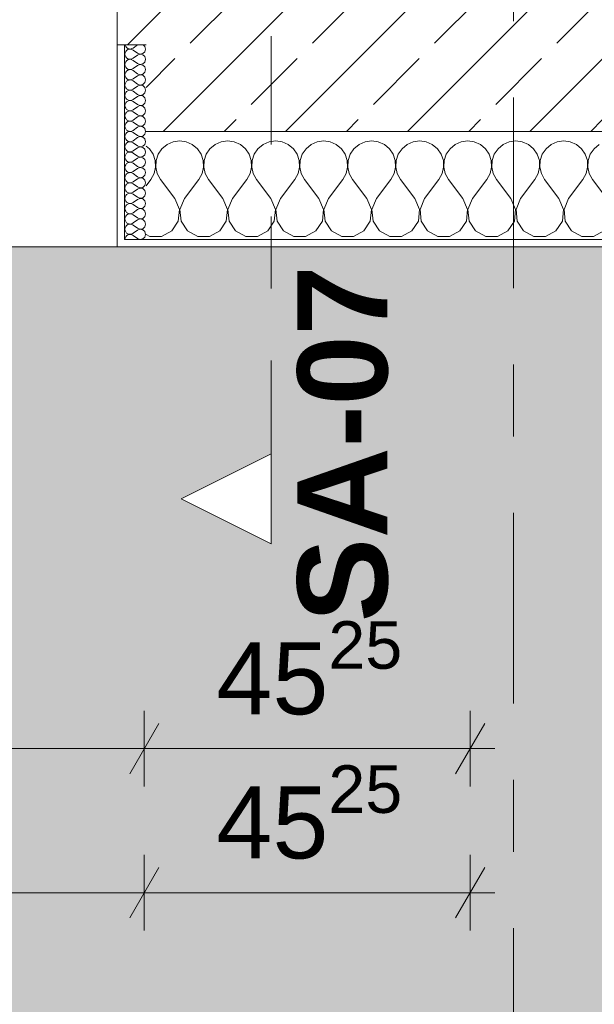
# Model space of a CAD drawing. Header units: metres. Extents: x -3.6 to 84.5, y -11 to 16.8.
# Tile 249 of 256: x 46.644 to 47.442, y -1.206 to 0.16. Entities that reach past the tile are written whole.
import ezdxf

# ---------------------------------------------------------------- set-up
doc = ezdxf.new("R2010")
doc.units = ezdxf.units.M
doc.header["$MEASUREMENT"] = 0
for name, pattern in [('Schnittlinie', [0.3, 0.15, -0.075, 0, -0.075]), ('Strichlinie doppelt', [0.546806, 0.264583, -0.105833, 0.070556, -0.105833]), ('Wipeout_Contour', [1, 0, -1])]:
    doc.linetypes.add(name, pattern=pattern)
for name, color, linetype in [('154 - Bemaßung_ Beschriftung.Ausbau - Deckenspiegel', 7, 'Continuous'), ('203 - Marker.Schnitt - Ausbaudetail SA', 7, 'Continuous'), ('302 - Elemente.Schraffur', 7, 'Continuous'), ('451 - Universal.Achsen Raster', 7, 'Continuous'), ('604 - Struktur.Wand Aussen', 7, 'Continuous')]:
    doc.layers.add(name, color=color, linetype=linetype)
doc.styles.add('ERSTELLTER_STIL_1', font='txt')
doc.styles.add('ERSTELLTER_STIL_2', font='txt')
doc.dimstyles.new('ERSTELLTER_STIL__2', dxfattribs={"dimtxt": 0.1, "dimasz": 0.0532, "dimexe": 0.18, "dimexo": 0.0625, "dimgap": 0, "dimtad": 1, "dimtih": 1, "dimtoh": 1, "dimzin": 0, "dimdsep": 46, "dimtxsty": 'ERSTELLTER_STIL_2', "dimblk": 'ARROWHEAD_2', "dimblk1": 'ARROWHEAD_2', "dimblk2": 'ARROWHEAD_2', "dimcen": 0.09, "dimse1": 1, "dimse2": 1, "dimclrd": 7, "dimclre": 7, "dimclrt": 7, "dimazin": 0, "dimtfac": 1, "dimtdec": 4, "dimtmove": 0, "dimatfit": 3, "dimfxl": 1, "dimtolj": 1, "dimtzin": 0, "dimarcsym": 0})
pattern_1 = [(0, (0, 0), (0, 0.08660254), [0, -0.05]), (0, (0.025, 0.0433), (0, 0.08660254), [0, -0.05])]

# ---------------------------------------------------------------- blocks, each defined once
blk = doc.blocks.new('*X100')
at = {"layer": '604 - Struktur.Wand Aussen', "color": 7, "linetype": 'Continuous', "lineweight": 5}
for p, q in [((46.8491, -0.0133), (46.8421, -0.0192)), ((46.8576, -0.0096), (46.8491, -0.0133)), ((46.8667, -0.0083), (46.8576, -0.0096)), ((46.8758, -0.0096), (46.8667, -0.0083)), ((46.8842, -0.0133), (46.8758, -0.0096)), ((46.8913, -0.0192), (46.8842, -0.0133)), ((46.9158, -0.0133), (46.9087, -0.0192)), ((46.9242, -0.0096), (46.9158, -0.0133)), ((46.9333, -0.0083), (46.9242, -0.0096)), ((46.9424, -0.0096), (46.9333, -0.0083)), ((46.9509, -0.0133), (46.9424, -0.0096)), ((46.9579, -0.0192), (46.9509, -0.0133)), ((46.9825, -0.0133), (46.9754, -0.0192)), ((46.9909, -0.0096), (46.9825, -0.0133)), ((47, -0.0083), (46.9909, -0.0096)), ((47.0091, -0.0096), (47, -0.0083)), ((47.0175, -0.0133), (47.0091, -0.0096)), ((47.0246, -0.0192), (47.0175, -0.0133)), ((47.0491, -0.0133), (47.0421, -0.0192)), ((47.0576, -0.0096), (47.0491, -0.0133)), ((47.0667, -0.0083), (47.0576, -0.0096)), ((47.0758, -0.0096), (47.0667, -0.0083)), ((47.0842, -0.0133), (47.0758, -0.0096)), ((47.0913, -0.0192), (47.0842, -0.0133)), ((47.1158, -0.0133), (47.1087, -0.0192)), ((47.1242, -0.0096), (47.1158, -0.0133)), ((47.1333, -0.0083), (47.1242, -0.0096)), ((47.1424, -0.0096), (47.1333, -0.0083)), ((47.1509, -0.0133), (47.1424, -0.0096)), ((47.1579, -0.0192), (47.1509, -0.0133)), ((47.1825, -0.0133), (47.1754, -0.0192)), ((47.1909, -0.0096), (47.1825, -0.0133)), ((47.2, -0.0083), (47.1909, -0.0096)), ((47.2091, -0.0096), (47.2, -0.0083)), ((47.2175, -0.0133), (47.2091, -0.0096)), ((47.2246, -0.0192), (47.2175, -0.0133)), ((47.2491, -0.0133), (47.2421, -0.0192)), ((47.2576, -0.0096), (47.2491, -0.0133)), ((47.2667, -0.0083), (47.2576, -0.0096)), ((47.2758, -0.0096), (47.2667, -0.0083)), ((47.2842, -0.0133), (47.2758, -0.0096)), ((47.2913, -0.0192), (47.2842, -0.0133)), ((47.3158, -0.0133), (47.3087, -0.0192)), ((47.3242, -0.0096), (47.3158, -0.0133)), ((47.3333, -0.0083), (47.3242, -0.0096)), ((47.3424, -0.0096), (47.3333, -0.0083)), ((47.3509, -0.0133), (47.3424, -0.0096)), ((47.3579, -0.0192), (47.3509, -0.0133)), ((47.3825, -0.0133), (47.3754, -0.0192)), ((47.3909, -0.0096), (47.3825, -0.0133)), ((47.4, -0.0083), (47.3909, -0.0096)), ((47.4091, -0.0096), (47.4, -0.0083)), ((47.4175, -0.0133), (47.4091, -0.0096)), ((47.4246, -0.0192), (47.4175, -0.0133)), ((47.4491, -0.0133), (47.4421, -0.0192)), ((46.8246, -0.0192), (46.82, -0.0154)), ((46.8298, -0.0268), (46.8246, -0.0192)), ((46.8328, -0.0355), (46.8298, -0.0268)), ((46.8369, -0.0268), (46.8339, -0.0355)), ((46.8421, -0.0192), (46.8369, -0.0268)), ((46.8965, -0.0268), (46.8913, -0.0192)), ((46.8994, -0.0355), (46.8965, -0.0268)), ((46.9035, -0.0268), (46.9006, -0.0355)), ((46.9087, -0.0192), (46.9035, -0.0268)), ((46.9631, -0.0268), (46.9579, -0.0192)), ((46.9661, -0.0355), (46.9631, -0.0268)), ((46.9702, -0.0268), (46.9672, -0.0355)), ((46.9754, -0.0192), (46.9702, -0.0268)), ((47.0298, -0.0268), (47.0246, -0.0192)), ((47.0328, -0.0355), (47.0298, -0.0268)), ((47.0369, -0.0268), (47.0339, -0.0355)), ((47.0421, -0.0192), (47.0369, -0.0268)), ((47.0965, -0.0268), (47.0913, -0.0192)), ((47.0994, -0.0355), (47.0965, -0.0268)), ((47.1035, -0.0268), (47.1006, -0.0355)), ((47.1087, -0.0192), (47.1035, -0.0268)), ((47.1631, -0.0268), (47.1579, -0.0192)), ((47.1661, -0.0355), (47.1631, -0.0268)), ((47.1702, -0.0268), (47.1672, -0.0355)), ((47.1754, -0.0192), (47.1702, -0.0268)), ((47.2298, -0.0268), (47.2246, -0.0192)), ((47.2328, -0.0355), (47.2298, -0.0268)), ((47.2369, -0.0268), (47.2339, -0.0355)), ((47.2421, -0.0192), (47.2369, -0.0268)), ((47.2965, -0.0268), (47.2913, -0.0192)), ((47.2994, -0.0355), (47.2965, -0.0268)), ((47.3035, -0.0268), (47.3006, -0.0355)), ((47.3087, -0.0192), (47.3035, -0.0268)), ((47.3631, -0.0268), (47.3579, -0.0192)), ((47.3661, -0.0355), (47.3631, -0.0268)), ((47.3702, -0.0268), (47.3672, -0.0355)), ((47.3754, -0.0192), (47.3702, -0.0268)), ((47.4298, -0.0268), (47.4246, -0.0192)), ((47.4328, -0.0355), (47.4298, -0.0268)), ((47.4369, -0.0268), (47.4339, -0.0355)), ((47.4421, -0.0192), (47.4369, -0.0268)), ((46.8332, -0.0447), (46.8328, -0.0355)), ((46.8339, -0.0355), (46.8335, -0.0447)), ((46.8999, -0.0447), (46.8994, -0.0355)), ((46.9006, -0.0355), (46.9001, -0.0447)), ((46.9665, -0.0447), (46.9661, -0.0355)), ((46.9672, -0.0355), (46.9668, -0.0447)), ((47.0332, -0.0447), (47.0328, -0.0355)), ((47.0339, -0.0355), (47.0335, -0.0447)), ((47.0999, -0.0447), (47.0994, -0.0355)), ((47.1006, -0.0355), (47.1001, -0.0447)), ((47.1665, -0.0447), (47.1661, -0.0355)), ((47.1672, -0.0355), (47.1668, -0.0447)), ((47.2332, -0.0447), (47.2328, -0.0355)), ((47.2339, -0.0355), (47.2335, -0.0447)), ((47.2999, -0.0447), (47.2994, -0.0355)), ((47.3006, -0.0355), (47.3001, -0.0447)), ((47.3665, -0.0447), (47.3661, -0.0355)), ((47.3672, -0.0355), (47.3668, -0.0447)), ((47.4332, -0.0447), (47.4328, -0.0355)), ((47.4339, -0.0355), (47.4335, -0.0447)), ((46.8267, -0.0617), (46.8311, -0.0536)), ((46.8311, -0.0536), (46.8332, -0.0447)), ((46.8335, -0.0447), (46.8355, -0.0536)), ((46.8355, -0.0536), (46.84, -0.0617)), ((46.8933, -0.0617), (46.8978, -0.0536)), ((46.8978, -0.0536), (46.8999, -0.0447)), ((46.9001, -0.0447), (46.9022, -0.0536)), ((46.9022, -0.0536), (46.9067, -0.0617)), ((46.96, -0.0617), (46.9645, -0.0536)), ((46.9645, -0.0536), (46.9665, -0.0447)), ((46.9668, -0.0447), (46.9689, -0.0536)), ((46.9689, -0.0536), (46.9733, -0.0617)), ((47.0267, -0.0617), (47.0311, -0.0536)), ((47.0311, -0.0536), (47.0332, -0.0447)), ((47.0335, -0.0447), (47.0355, -0.0536)), ((47.0355, -0.0536), (47.04, -0.0617)), ((47.0933, -0.0617), (47.0978, -0.0536)), ((47.0978, -0.0536), (47.0999, -0.0447)), ((47.1001, -0.0447), (47.1022, -0.0536)), ((47.1022, -0.0536), (47.1067, -0.0617)), ((47.16, -0.0617), (47.1645, -0.0536)), ((47.1645, -0.0536), (47.1665, -0.0447)), ((47.1668, -0.0447), (47.1689, -0.0536)), ((47.1689, -0.0536), (47.1733, -0.0617)), ((47.2267, -0.0617), (47.2311, -0.0536)), ((47.2311, -0.0536), (47.2332, -0.0447)), ((47.2335, -0.0447), (47.2355, -0.0536)), ((47.2355, -0.0536), (47.24, -0.0617)), ((47.2933, -0.0617), (47.2978, -0.0536)), ((47.2978, -0.0536), (47.2999, -0.0447)), ((47.3001, -0.0447), (47.3022, -0.0536)), ((47.3022, -0.0536), (47.3067, -0.0617)), ((47.36, -0.0617), (47.3645, -0.0536)), ((47.3645, -0.0536), (47.3665, -0.0447)), ((47.3668, -0.0447), (47.3689, -0.0536)), ((47.3689, -0.0536), (47.3733, -0.0617)), ((47.4267, -0.0617), (47.4311, -0.0536)), ((47.4311, -0.0536), (47.4332, -0.0447)), ((47.4335, -0.0447), (47.4355, -0.0536)), ((47.4355, -0.0536), (47.44, -0.0617)), ((46.82, -0.0706), (46.8267, -0.0617)), ((46.86, -0.0883), (46.84, -0.0617)), ((46.8733, -0.0883), (46.8933, -0.0617)), ((46.9267, -0.0883), (46.9067, -0.0617)), ((46.94, -0.0883), (46.96, -0.0617)), ((46.9933, -0.0883), (46.9733, -0.0617)), ((47.0067, -0.0883), (47.0267, -0.0617)), ((47.06, -0.0883), (47.04, -0.0617)), ((47.0733, -0.0883), (47.0933, -0.0617)), ((47.1267, -0.0883), (47.1067, -0.0617)), ((47.14, -0.0883), (47.16, -0.0617)), ((47.1933, -0.0883), (47.1733, -0.0617)), ((47.2067, -0.0883), (47.2267, -0.0617)), ((47.26, -0.0883), (47.24, -0.0617)), ((47.2733, -0.0883), (47.2933, -0.0617)), ((47.3267, -0.0883), (47.3067, -0.0617)), ((47.34, -0.0883), (47.36, -0.0617)), ((47.3933, -0.0883), (47.3733, -0.0617)), ((47.4067, -0.0883), (47.4267, -0.0617)), ((47.46, -0.0883), (47.44, -0.0617)), ((46.8663, -0.1033), (46.86, -0.0883)), ((46.8733, -0.0883), (46.867, -0.1033)), ((46.933, -0.1033), (46.9267, -0.0883)), ((46.94, -0.0883), (46.9337, -0.1033)), ((46.9996, -0.1033), (46.9933, -0.0883)), ((47.0067, -0.0883), (47.0004, -0.1033)), ((47.0663, -0.1033), (47.06, -0.0883)), ((47.0733, -0.0883), (47.067, -0.1033)), ((47.133, -0.1033), (47.1267, -0.0883)), ((47.14, -0.0883), (47.1337, -0.1033)), ((47.1996, -0.1033), (47.1933, -0.0883)), ((47.2067, -0.0883), (47.2004, -0.1033)), ((47.2663, -0.1033), (47.26, -0.0883)), ((47.2733, -0.0883), (47.267, -0.1033)), ((47.333, -0.1033), (47.3267, -0.0883)), ((47.34, -0.0883), (47.3337, -0.1033)), ((47.3996, -0.1033), (47.3933, -0.0883)), ((47.4067, -0.0883), (47.4004, -0.1033)), ((46.8648, -0.1195), (46.8663, -0.1033)), ((46.867, -0.1033), (46.8686, -0.1195)), ((46.9314, -0.1195), (46.933, -0.1033)), ((46.9337, -0.1033), (46.9352, -0.1195)), ((46.9981, -0.1195), (46.9996, -0.1033)), ((47.0004, -0.1033), (47.0019, -0.1195)), ((47.0648, -0.1195), (47.0663, -0.1033)), ((47.067, -0.1033), (47.0686, -0.1195)), ((47.1314, -0.1195), (47.133, -0.1033)), ((47.1337, -0.1033), (47.1352, -0.1195)), ((47.1981, -0.1195), (47.1996, -0.1033)), ((47.2004, -0.1033), (47.2019, -0.1195)), ((47.2648, -0.1195), (47.2663, -0.1033)), ((47.267, -0.1033), (47.2686, -0.1195)), ((47.3314, -0.1195), (47.333, -0.1033)), ((47.3337, -0.1033), (47.3352, -0.1195)), ((47.3981, -0.1195), (47.3996, -0.1033)), ((47.4004, -0.1033), (47.4019, -0.1195)), ((46.8558, -0.133), (46.8648, -0.1195)), ((46.8686, -0.1195), (46.8776, -0.133)), ((46.9224, -0.133), (46.9314, -0.1195)), ((46.9352, -0.1195), (46.9442, -0.133)), ((46.9891, -0.133), (46.9981, -0.1195)), ((47.0019, -0.1195), (47.0109, -0.133)), ((47.0558, -0.133), (47.0648, -0.1195)), ((47.0686, -0.1195), (47.0776, -0.133)), ((47.1224, -0.133), (47.1314, -0.1195)), ((47.1352, -0.1195), (47.1442, -0.133)), ((47.1891, -0.133), (47.1981, -0.1195)), ((47.2019, -0.1195), (47.2109, -0.133)), ((47.2558, -0.133), (47.2648, -0.1195)), ((47.2686, -0.1195), (47.2776, -0.133)), ((47.3224, -0.133), (47.3314, -0.1195)), ((47.3352, -0.1195), (47.3442, -0.133)), ((47.3891, -0.133), (47.3981, -0.1195)), ((47.4019, -0.1195), (47.4109, -0.133)), ((46.8415, -0.1407), (46.8558, -0.133)), ((46.8776, -0.133), (46.8919, -0.1407)), ((46.9081, -0.1407), (46.9224, -0.133)), ((46.9442, -0.133), (46.9585, -0.1407)), ((46.9748, -0.1407), (46.9891, -0.133)), ((47.0109, -0.133), (47.0252, -0.1407)), ((47.0415, -0.1407), (47.0558, -0.133)), ((47.0776, -0.133), (47.0919, -0.1407)), ((47.1081, -0.1407), (47.1224, -0.133)), ((47.1442, -0.133), (47.1585, -0.1407)), ((47.1748, -0.1407), (47.1891, -0.133)), ((47.2109, -0.133), (47.2252, -0.1407)), ((47.2415, -0.1407), (47.2558, -0.133)), ((47.2776, -0.133), (47.2919, -0.1407)), ((47.3081, -0.1407), (47.3224, -0.133)), ((47.3442, -0.133), (47.3585, -0.1407)), ((47.3748, -0.1407), (47.3891, -0.133)), ((47.4109, -0.133), (47.4252, -0.1407)), ((47.4415, -0.1407), (47.4558, -0.133)), ((46.82, -0.1379), (46.8252, -0.1407)), ((46.8252, -0.1407), (46.8415, -0.1407)), ((46.8919, -0.1407), (46.9081, -0.1407)), ((46.9585, -0.1407), (46.9748, -0.1407)), ((47.0252, -0.1407), (47.0415, -0.1407)), ((47.0919, -0.1407), (47.1081, -0.1407)), ((47.1585, -0.1407), (47.1748, -0.1407)), ((47.2252, -0.1407), (47.2415, -0.1407)), ((47.2919, -0.1407), (47.3081, -0.1407)), ((47.3585, -0.1407), (47.3748, -0.1407)), ((47.4252, -0.1407), (47.4415, -0.1407))]:
    blk.add_line(p, q, dxfattribs=at)
blk = doc.blocks.new('*X137')
at = {"layer": '604 - Struktur.Wand Aussen', "color": 7, "linetype": 'Continuous', "lineweight": 5}
for p, q in [((46.7909, 0.125), (46.791, 0.1245)), ((46.791, 0.1245), (46.7918, 0.1227)), ((46.8079, 0.125), (46.8021, 0.1207)), ((46.8182, 0.123), (46.8161, 0.125)), ((46.8193, 0.1193), (46.8182, 0.123)), ((46.791, 0.1141), (46.7907, 0.1121)), ((46.7907, 0.1121), (46.791, 0.1102)), ((46.7918, 0.1159), (46.791, 0.1141)), ((46.791, 0.1102), (46.7918, 0.1084)), ((46.7918, 0.1227), (46.793, 0.1212)), ((46.793, 0.1174), (46.7918, 0.1159)), ((46.793, 0.1212), (46.7947, 0.12)), ((46.7947, 0.1185), (46.793, 0.1174)), ((46.7947, 0.12), (46.7965, 0.1194)), ((46.7965, 0.1192), (46.7947, 0.1185)), ((46.7965, 0.1194), (46.7985, 0.1193)), ((46.7985, 0.1193), (46.7965, 0.1192)), ((46.7985, 0.1193), (46.8004, 0.1198)), ((46.8004, 0.1188), (46.7985, 0.1193)), ((46.8004, 0.1198), (46.8021, 0.1207)), ((46.8021, 0.1179), (46.8004, 0.1188)), ((46.8079, 0.1136), (46.8021, 0.1179)), ((46.8079, 0.1107), (46.8021, 0.1064)), ((46.8079, 0.1136), (46.8115, 0.1122)), ((46.8115, 0.1121), (46.8079, 0.1107)), ((46.8115, 0.1122), (46.8153, 0.1129)), ((46.8153, 0.1114), (46.8115, 0.1121)), ((46.8153, 0.1129), (46.8182, 0.1155)), ((46.8182, 0.1088), (46.8153, 0.1114)), ((46.8182, 0.1155), (46.8193, 0.1193)), ((46.791, 0.0998), (46.7907, 0.0979)), ((46.7907, 0.0979), (46.791, 0.0959)), ((46.7918, 0.1016), (46.791, 0.0998)), ((46.791, 0.0959), (46.7918, 0.0941)), ((46.7918, 0.1084), (46.793, 0.1069)), ((46.793, 0.1031), (46.7918, 0.1016)), ((46.793, 0.1069), (46.7947, 0.1058)), ((46.7947, 0.1042), (46.793, 0.1031)), ((46.7947, 0.1058), (46.7965, 0.1051)), ((46.7965, 0.1049), (46.7947, 0.1042)), ((46.7965, 0.1051), (46.7985, 0.105)), ((46.7985, 0.105), (46.7965, 0.1049)), ((46.7985, 0.105), (46.8004, 0.1055)), ((46.8004, 0.1045), (46.7985, 0.105)), ((46.8004, 0.1055), (46.8021, 0.1064)), ((46.8021, 0.1036), (46.8004, 0.1045)), ((46.8079, 0.0993), (46.8021, 0.1036)), ((46.8079, 0.0964), (46.8021, 0.0921)), ((46.8079, 0.0993), (46.8115, 0.0979)), ((46.8115, 0.0978), (46.8079, 0.0964)), ((46.8115, 0.0979), (46.8153, 0.0986)), ((46.8153, 0.0971), (46.8115, 0.0978)), ((46.8153, 0.0986), (46.8182, 0.1012)), ((46.8182, 0.0945), (46.8153, 0.0971)), ((46.8193, 0.105), (46.8182, 0.1088)), ((46.8182, 0.1012), (46.8193, 0.105)), ((46.791, 0.0855), (46.7907, 0.0836)), ((46.7907, 0.0836), (46.791, 0.0816)), ((46.7918, 0.0873), (46.791, 0.0855)), ((46.7918, 0.0941), (46.793, 0.0926)), ((46.793, 0.0888), (46.7918, 0.0873)), ((46.793, 0.0926), (46.7947, 0.0915)), ((46.7947, 0.09), (46.793, 0.0888)), ((46.7947, 0.0915), (46.7965, 0.0908)), ((46.7965, 0.0906), (46.7947, 0.09)), ((46.7965, 0.0908), (46.7985, 0.0907)), ((46.7985, 0.0907), (46.7965, 0.0906)), ((46.7985, 0.0907), (46.8004, 0.0912)), ((46.8004, 0.0902), (46.7985, 0.0907)), ((46.8004, 0.0912), (46.8021, 0.0921)), ((46.8021, 0.0893), (46.8004, 0.0902)), ((46.8079, 0.085), (46.8021, 0.0893)), ((46.8079, 0.0821), (46.8021, 0.0779)), ((46.8079, 0.085), (46.8115, 0.0836)), ((46.8115, 0.0835), (46.8079, 0.0821)), ((46.8115, 0.0836), (46.8153, 0.0843)), ((46.8153, 0.0828), (46.8115, 0.0835)), ((46.8153, 0.0843), (46.8182, 0.087)), ((46.8182, 0.0802), (46.8153, 0.0828)), ((46.8193, 0.0907), (46.8182, 0.0945)), ((46.8182, 0.087), (46.8193, 0.0907)), ((46.791, 0.0712), (46.7907, 0.0693)), ((46.7907, 0.0693), (46.791, 0.0673)), ((46.791, 0.0816), (46.7918, 0.0798)), ((46.7918, 0.073), (46.791, 0.0712)), ((46.7918, 0.0798), (46.793, 0.0783)), ((46.793, 0.0746), (46.7918, 0.073)), ((46.793, 0.0783), (46.7947, 0.0772)), ((46.7947, 0.0757), (46.793, 0.0746)), ((46.7947, 0.0772), (46.7965, 0.0766)), ((46.7965, 0.0763), (46.7947, 0.0757)), ((46.7965, 0.0766), (46.7985, 0.0765)), ((46.7985, 0.0764), (46.7965, 0.0763)), ((46.7985, 0.0765), (46.8004, 0.0769)), ((46.8004, 0.076), (46.7985, 0.0764)), ((46.8004, 0.0769), (46.8021, 0.0779)), ((46.8021, 0.075), (46.8004, 0.076)), ((46.8079, 0.0707), (46.8021, 0.075)), ((46.8079, 0.0707), (46.8115, 0.0693)), ((46.8115, 0.0693), (46.8079, 0.0679)), ((46.8115, 0.0693), (46.8153, 0.07)), ((46.8153, 0.0685), (46.8115, 0.0693)), ((46.8153, 0.07), (46.8182, 0.0727)), ((46.8182, 0.0659), (46.8153, 0.0685)), ((46.8193, 0.0764), (46.8182, 0.0802)), ((46.8182, 0.0727), (46.8193, 0.0764)), ((46.791, 0.057), (46.7907, 0.055)), ((46.7907, 0.055), (46.791, 0.053)), ((46.791, 0.0673), (46.7918, 0.0655)), ((46.7918, 0.0588), (46.791, 0.057)), ((46.7918, 0.0655), (46.793, 0.064)), ((46.793, 0.0603), (46.7918, 0.0588)), ((46.793, 0.064), (46.7947, 0.0629)), ((46.7947, 0.0614), (46.793, 0.0603)), ((46.7947, 0.0629), (46.7965, 0.0623)), ((46.7965, 0.062), (46.7947, 0.0614)), ((46.7965, 0.0623), (46.7985, 0.0622)), ((46.7985, 0.0621), (46.7965, 0.062)), ((46.7985, 0.0622), (46.8004, 0.0626)), ((46.8004, 0.0617), (46.7985, 0.0621)), ((46.8004, 0.0626), (46.8021, 0.0636)), ((46.8021, 0.0607), (46.8004, 0.0617)), ((46.8079, 0.0679), (46.8021, 0.0636)), ((46.8079, 0.0564), (46.8021, 0.0607)), ((46.8079, 0.0564), (46.8115, 0.055)), ((46.8115, 0.055), (46.8079, 0.0536)), ((46.8115, 0.055), (46.8153, 0.0558)), ((46.8153, 0.0542), (46.8115, 0.055)), ((46.8153, 0.0558), (46.8182, 0.0584)), ((46.8193, 0.0621), (46.8182, 0.0659)), ((46.8182, 0.0584), (46.8193, 0.0621)), ((46.791, 0.0427), (46.7907, 0.0407)), ((46.791, 0.053), (46.7918, 0.0512)), ((46.7918, 0.0445), (46.791, 0.0427)), ((46.7918, 0.0512), (46.793, 0.0497)), ((46.793, 0.046), (46.7918, 0.0445)), ((46.793, 0.0497), (46.7947, 0.0486)), ((46.7947, 0.0471), (46.793, 0.046)), ((46.7947, 0.0486), (46.7965, 0.048)), ((46.7965, 0.0477), (46.7947, 0.0471)), ((46.7965, 0.048), (46.7985, 0.0479)), ((46.7985, 0.0478), (46.7965, 0.0477)), ((46.7985, 0.0479), (46.8004, 0.0483)), ((46.8004, 0.0474), (46.7985, 0.0478)), ((46.8004, 0.0483), (46.8021, 0.0493)), ((46.8021, 0.0464), (46.8004, 0.0474)), ((46.8079, 0.0536), (46.8021, 0.0493)), ((46.8079, 0.0421), (46.8021, 0.0464)), ((46.8079, 0.0421), (46.8115, 0.0407)), ((46.8115, 0.0407), (46.8153, 0.0415)), ((46.8182, 0.0516), (46.8153, 0.0542)), ((46.8153, 0.0415), (46.8182, 0.0441)), ((46.8193, 0.0479), (46.8182, 0.0516)), ((46.8182, 0.0441), (46.8193, 0.0479)), ((46.7907, 0.0407), (46.791, 0.0388)), ((46.791, 0.0284), (46.7907, 0.0264)), ((46.791, 0.0388), (46.7918, 0.037)), ((46.7918, 0.0302), (46.791, 0.0284)), ((46.7918, 0.037), (46.793, 0.0354)), ((46.793, 0.0317), (46.7918, 0.0302)), ((46.793, 0.0354), (46.7947, 0.0343)), ((46.7947, 0.0328), (46.793, 0.0317)), ((46.7947, 0.0343), (46.7965, 0.0337)), ((46.7965, 0.0334), (46.7947, 0.0328)), ((46.7965, 0.0337), (46.7985, 0.0336)), ((46.7985, 0.0335), (46.7965, 0.0334)), ((46.7985, 0.0336), (46.8004, 0.034)), ((46.8004, 0.0331), (46.7985, 0.0335)), ((46.8004, 0.034), (46.8021, 0.035)), ((46.8021, 0.0321), (46.8004, 0.0331)), ((46.8079, 0.0393), (46.8021, 0.035)), ((46.8079, 0.0279), (46.8021, 0.0321)), ((46.8115, 0.0407), (46.8079, 0.0393)), ((46.8079, 0.0279), (46.8115, 0.0265)), ((46.8153, 0.04), (46.8115, 0.0407)), ((46.8182, 0.0373), (46.8153, 0.04)), ((46.8153, 0.0272), (46.8182, 0.0298)), ((46.8193, 0.0336), (46.8182, 0.0373)), ((46.8182, 0.0298), (46.8193, 0.0336)), ((46.7907, 0.0264), (46.791, 0.0245)), ((46.791, 0.0141), (46.7907, 0.0121)), ((46.791, 0.0245), (46.7918, 0.0227)), ((46.7918, 0.0159), (46.791, 0.0141)), ((46.7918, 0.0227), (46.793, 0.0212)), ((46.793, 0.0174), (46.7918, 0.0159)), ((46.793, 0.0212), (46.7947, 0.02)), ((46.7947, 0.0185), (46.793, 0.0174)), ((46.7947, 0.02), (46.7965, 0.0194)), ((46.7965, 0.0192), (46.7947, 0.0185)), ((46.7965, 0.0194), (46.7985, 0.0193)), ((46.7985, 0.0193), (46.7965, 0.0192)), ((46.7985, 0.0193), (46.8004, 0.0198)), ((46.8004, 0.0188), (46.7985, 0.0193)), ((46.8004, 0.0198), (46.8021, 0.0207)), ((46.8021, 0.0179), (46.8004, 0.0188)), ((46.8079, 0.025), (46.8021, 0.0207)), ((46.8079, 0.0136), (46.8021, 0.0179)), ((46.8115, 0.0264), (46.8079, 0.025)), ((46.8115, 0.0265), (46.8153, 0.0272)), ((46.8153, 0.0257), (46.8115, 0.0264)), ((46.8182, 0.023), (46.8153, 0.0257)), ((46.8153, 0.0129), (46.8182, 0.0155)), ((46.8193, 0.0193), (46.8182, 0.023)), ((46.8182, 0.0155), (46.8193, 0.0193)), ((46.7907, 0.0121), (46.791, 0.0102)), ((46.791, 0.0102), (46.7918, 0.0084)), ((46.7918, 0.0016), (46.791, -0.0002)), ((46.7918, 0.0084), (46.793, 0.0069)), ((46.793, 0.0031), (46.7918, 0.0016)), ((46.793, 0.0069), (46.7947, 0.0058)), ((46.7947, 0.0042), (46.793, 0.0031)), ((46.7947, 0.0058), (46.7965, 0.0051)), ((46.7965, 0.0049), (46.7947, 0.0042)), ((46.7965, 0.0051), (46.7985, 0.005)), ((46.7985, 0.005), (46.7965, 0.0049)), ((46.7985, 0.005), (46.8004, 0.0055)), ((46.8004, 0.0045), (46.7985, 0.005)), ((46.8004, 0.0055), (46.8021, 0.0064)), ((46.8021, 0.0036), (46.8004, 0.0045)), ((46.8079, 0.0107), (46.8021, 0.0064)), ((46.8079, -0.0007), (46.8021, 0.0036)), ((46.8079, 0.0136), (46.8115, 0.0122)), ((46.8115, 0.0121), (46.8079, 0.0107)), ((46.8115, 0.0122), (46.8153, 0.0129)), ((46.8153, 0.0114), (46.8115, 0.0121)), ((46.8182, 0.0088), (46.8153, 0.0114)), ((46.8153, -0.0014), (46.8182, 0.0012)), ((46.8193, 0.005), (46.8182, 0.0088)), ((46.8182, 0.0012), (46.8193, 0.005)), ((46.791, -0.0002), (46.7907, -0.0021)), ((46.7907, -0.0021), (46.791, -0.0041)), ((46.791, -0.0041), (46.7918, -0.0059)), ((46.7918, -0.0127), (46.791, -0.0145)), ((46.7918, -0.0059), (46.793, -0.0074)), ((46.793, -0.0112), (46.7918, -0.0127)), ((46.793, -0.0074), (46.7947, -0.0085)), ((46.7947, -0.01), (46.793, -0.0112)), ((46.7947, -0.0085), (46.7965, -0.0092)), ((46.7965, -0.0094), (46.7947, -0.01)), ((46.7965, -0.0092), (46.7985, -0.0093)), ((46.7985, -0.0093), (46.7965, -0.0094)), ((46.7985, -0.0093), (46.8004, -0.0088)), ((46.8004, -0.0098), (46.7985, -0.0093)), ((46.8004, -0.0088), (46.8021, -0.0079)), ((46.8021, -0.0107), (46.8004, -0.0098)), ((46.8079, -0.0036), (46.8021, -0.0079)), ((46.8079, -0.015), (46.8021, -0.0107)), ((46.8079, -0.0007), (46.8115, -0.0021)), ((46.8115, -0.0022), (46.8079, -0.0036)), ((46.8115, -0.0021), (46.8153, -0.0014)), ((46.8153, -0.0029), (46.8115, -0.0022)), ((46.8182, -0.0055), (46.8153, -0.0029)), ((46.8153, -0.0157), (46.8182, -0.013)), ((46.8193, -0.0093), (46.8182, -0.0055)), ((46.8182, -0.013), (46.8193, -0.0093)), ((46.791, -0.0145), (46.7907, -0.0164)), ((46.7907, -0.0164), (46.791, -0.0184)), ((46.791, -0.0184), (46.7918, -0.0202)), ((46.7918, -0.027), (46.791, -0.0288)), ((46.7918, -0.0202), (46.793, -0.0217)), ((46.793, -0.0254), (46.7918, -0.027)), ((46.793, -0.0217), (46.7947, -0.0228)), ((46.7947, -0.0243), (46.793, -0.0254)), ((46.7947, -0.0228), (46.7965, -0.0234)), ((46.7965, -0.0237), (46.7947, -0.0243)), ((46.7965, -0.0234), (46.7985, -0.0235)), ((46.7985, -0.0236), (46.7965, -0.0237)), ((46.7985, -0.0235), (46.8004, -0.0231)), ((46.8004, -0.024), (46.7985, -0.0236)), ((46.8004, -0.0231), (46.8021, -0.0221)), ((46.8021, -0.025), (46.8004, -0.024)), ((46.8079, -0.0179), (46.8021, -0.0221)), ((46.8079, -0.0293), (46.8021, -0.025)), ((46.8079, -0.015), (46.8115, -0.0164)), ((46.8115, -0.0165), (46.8079, -0.0179)), ((46.8115, -0.0164), (46.8153, -0.0157)), ((46.8153, -0.0172), (46.8115, -0.0165)), ((46.8182, -0.0198), (46.8153, -0.0172)), ((46.8193, -0.0236), (46.8182, -0.0198)), ((46.8182, -0.0273), (46.8193, -0.0236)), ((46.791, -0.0288), (46.7907, -0.0307)), ((46.7907, -0.0307), (46.791, -0.0327)), ((46.791, -0.0327), (46.7918, -0.0345)), ((46.7918, -0.0345), (46.793, -0.036)), ((46.793, -0.0397), (46.7918, -0.0412)), ((46.793, -0.036), (46.7947, -0.0371)), ((46.7947, -0.0386), (46.793, -0.0397)), ((46.7947, -0.0371), (46.7965, -0.0377)), ((46.7965, -0.038), (46.7947, -0.0386)), ((46.7965, -0.0377), (46.7985, -0.0378)), ((46.7985, -0.0379), (46.7965, -0.038)), ((46.7985, -0.0378), (46.8004, -0.0374)), ((46.8004, -0.0383), (46.7985, -0.0379)), ((46.8004, -0.0374), (46.8021, -0.0364)), ((46.8021, -0.0393), (46.8004, -0.0383)), ((46.8079, -0.0321), (46.8021, -0.0364)), ((46.8079, -0.0436), (46.8021, -0.0393)), ((46.8079, -0.0293), (46.8115, -0.0307)), ((46.8115, -0.0307), (46.8079, -0.0321)), ((46.8115, -0.0307), (46.8153, -0.03)), ((46.8153, -0.0315), (46.8115, -0.0307)), ((46.8153, -0.03), (46.8182, -0.0273)), ((46.8182, -0.0341), (46.8153, -0.0315)), ((46.8193, -0.0379), (46.8182, -0.0341)), ((46.8182, -0.0416), (46.8193, -0.0379)), ((46.791, -0.043), (46.7907, -0.045)), ((46.7907, -0.045), (46.791, -0.047)), ((46.7918, -0.0412), (46.791, -0.043)), ((46.791, -0.047), (46.7918, -0.0488)), ((46.7918, -0.0488), (46.793, -0.0503)), ((46.793, -0.054), (46.7918, -0.0555)), ((46.793, -0.0503), (46.7947, -0.0514)), ((46.7947, -0.0529), (46.793, -0.054)), ((46.7947, -0.0514), (46.7965, -0.052)), ((46.7965, -0.0523), (46.7947, -0.0529)), ((46.7965, -0.052), (46.7985, -0.0521)), ((46.7985, -0.0522), (46.7965, -0.0523)), ((46.7985, -0.0521), (46.8004, -0.0517)), ((46.8004, -0.0526), (46.7985, -0.0522)), ((46.8004, -0.0517), (46.8021, -0.0507)), ((46.8021, -0.0536), (46.8004, -0.0526)), ((46.8079, -0.0464), (46.8021, -0.0507)), ((46.8079, -0.0579), (46.8021, -0.0536)), ((46.8079, -0.0436), (46.8115, -0.045)), ((46.8115, -0.045), (46.8079, -0.0464)), ((46.8115, -0.045), (46.8153, -0.0442)), ((46.8153, -0.0458), (46.8115, -0.045)), ((46.8153, -0.0442), (46.8182, -0.0416)), ((46.8182, -0.0484), (46.8153, -0.0458)), ((46.8193, -0.0521), (46.8182, -0.0484)), ((46.8182, -0.0559), (46.8193, -0.0521)), ((46.791, -0.0573), (46.7907, -0.0593)), ((46.7907, -0.0593), (46.791, -0.0612)), ((46.7918, -0.0555), (46.791, -0.0573)), ((46.791, -0.0612), (46.7918, -0.063)), ((46.7918, -0.063), (46.793, -0.0646)), ((46.793, -0.0683), (46.7918, -0.0698)), ((46.793, -0.0646), (46.7947, -0.0657)), ((46.7947, -0.0672), (46.793, -0.0683)), ((46.7947, -0.0657), (46.7965, -0.0663)), ((46.7965, -0.0666), (46.7947, -0.0672)), ((46.7965, -0.0663), (46.7985, -0.0664)), ((46.7985, -0.0665), (46.7965, -0.0666)), ((46.7985, -0.0664), (46.8004, -0.066)), ((46.8004, -0.0669), (46.7985, -0.0665)), ((46.8004, -0.066), (46.8021, -0.065)), ((46.8021, -0.0679), (46.8004, -0.0669)), ((46.8079, -0.0607), (46.8021, -0.065)), ((46.8079, -0.0721), (46.8021, -0.0679)), ((46.8079, -0.0579), (46.8115, -0.0593)), ((46.8115, -0.0593), (46.8079, -0.0607)), ((46.8115, -0.0593), (46.8153, -0.0585)), ((46.8153, -0.06), (46.8115, -0.0593)), ((46.8153, -0.0585), (46.8182, -0.0559)), ((46.8182, -0.0627), (46.8153, -0.06)), ((46.8193, -0.0664), (46.8182, -0.0627)), ((46.8182, -0.0702), (46.8193, -0.0664)), ((46.791, -0.0716), (46.7907, -0.0736)), ((46.7907, -0.0736), (46.791, -0.0755)), ((46.7918, -0.0698), (46.791, -0.0716)), ((46.791, -0.0755), (46.7918, -0.0773)), ((46.7918, -0.0773), (46.793, -0.0788)), ((46.793, -0.0788), (46.7947, -0.08)), ((46.7947, -0.0815), (46.793, -0.0826)), ((46.7947, -0.08), (46.7965, -0.0806)), ((46.7965, -0.0808), (46.7947, -0.0815)), ((46.7965, -0.0806), (46.7985, -0.0807)), ((46.7985, -0.0807), (46.7965, -0.0808)), ((46.7985, -0.0807), (46.8004, -0.0802)), ((46.8004, -0.0812), (46.7985, -0.0807)), ((46.8004, -0.0802), (46.8021, -0.0793)), ((46.8021, -0.0821), (46.8004, -0.0812)), ((46.8079, -0.075), (46.8021, -0.0793)), ((46.8079, -0.0721), (46.8115, -0.0735)), ((46.8115, -0.0736), (46.8079, -0.075)), ((46.8115, -0.0735), (46.8153, -0.0728)), ((46.8153, -0.0743), (46.8115, -0.0736)), ((46.8153, -0.0728), (46.8182, -0.0702)), ((46.8182, -0.077), (46.8153, -0.0743)), ((46.8193, -0.0807), (46.8182, -0.077)), ((46.8182, -0.0845), (46.8193, -0.0807)), ((46.791, -0.0859), (46.7907, -0.0879)), ((46.7907, -0.0879), (46.791, -0.0898)), ((46.7918, -0.0841), (46.791, -0.0859)), ((46.791, -0.0898), (46.7918, -0.0916)), ((46.793, -0.0826), (46.7918, -0.0841)), ((46.7918, -0.0916), (46.793, -0.0931)), ((46.793, -0.0931), (46.7947, -0.0942)), ((46.7947, -0.0942), (46.7965, -0.0949)), ((46.7965, -0.0951), (46.7947, -0.0958)), ((46.7965, -0.0949), (46.7985, -0.095)), ((46.7985, -0.095), (46.7965, -0.0951)), ((46.7985, -0.095), (46.8004, -0.0945)), ((46.8004, -0.0955), (46.7985, -0.095)), ((46.8004, -0.0945), (46.8021, -0.0936)), ((46.8021, -0.0964), (46.8004, -0.0955)), ((46.8079, -0.0864), (46.8021, -0.0821)), ((46.8079, -0.0893), (46.8021, -0.0936)), ((46.8079, -0.0864), (46.8115, -0.0878)), ((46.8115, -0.0879), (46.8079, -0.0893)), ((46.8115, -0.0878), (46.8153, -0.0871)), ((46.8153, -0.0886), (46.8115, -0.0879)), ((46.8153, -0.0871), (46.8182, -0.0845)), ((46.8182, -0.0912), (46.8153, -0.0886)), ((46.8193, -0.095), (46.8182, -0.0912)), ((46.8182, -0.0988), (46.8193, -0.095)), ((46.791, -0.1002), (46.7907, -0.1021)), ((46.7907, -0.1021), (46.791, -0.1041)), ((46.7918, -0.0984), (46.791, -0.1002)), ((46.791, -0.1041), (46.7918, -0.1059)), ((46.793, -0.0969), (46.7918, -0.0984)), ((46.7918, -0.1059), (46.793, -0.1074)), ((46.7947, -0.0958), (46.793, -0.0969)), ((46.793, -0.1074), (46.7947, -0.1085)), ((46.7947, -0.1085), (46.7965, -0.1092)), ((46.7965, -0.1092), (46.7985, -0.1093)), ((46.7985, -0.1093), (46.8004, -0.1088)), ((46.8004, -0.1088), (46.8021, -0.1079)), ((46.8079, -0.1007), (46.8021, -0.0964)), ((46.8079, -0.1036), (46.8021, -0.1079)), ((46.8079, -0.1007), (46.8115, -0.1021)), ((46.8115, -0.1022), (46.8079, -0.1036)), ((46.8115, -0.1021), (46.8153, -0.1014)), ((46.8153, -0.1029), (46.8115, -0.1022)), ((46.8153, -0.1014), (46.8182, -0.0988)), ((46.8182, -0.1055), (46.8153, -0.1029)), ((46.8193, -0.1093), (46.8182, -0.1055)), ((46.8182, -0.113), (46.8193, -0.1093)), ((46.791, -0.1145), (46.7907, -0.1164)), ((46.7907, -0.1164), (46.791, -0.1184)), ((46.7918, -0.1127), (46.791, -0.1145)), ((46.791, -0.1184), (46.7918, -0.1202)), ((46.793, -0.1112), (46.7918, -0.1127)), ((46.7918, -0.1202), (46.793, -0.1217)), ((46.7947, -0.11), (46.793, -0.1112)), ((46.793, -0.1217), (46.7947, -0.1228)), ((46.7965, -0.1094), (46.7947, -0.11)), ((46.7947, -0.1228), (46.7965, -0.1234)), ((46.7985, -0.1093), (46.7965, -0.1094)), ((46.8004, -0.1098), (46.7985, -0.1093)), ((46.8021, -0.1107), (46.8004, -0.1098)), ((46.8004, -0.1231), (46.8021, -0.1221)), ((46.8079, -0.115), (46.8021, -0.1107)), ((46.8079, -0.1179), (46.8021, -0.1221)), ((46.8079, -0.115), (46.8115, -0.1164)), ((46.8115, -0.1165), (46.8079, -0.1179)), ((46.8115, -0.1164), (46.8153, -0.1157)), ((46.8153, -0.1172), (46.8115, -0.1165)), ((46.8153, -0.1157), (46.8182, -0.113)), ((46.8182, -0.1198), (46.8153, -0.1172)), ((46.8193, -0.1236), (46.8182, -0.1198)), ((46.791, -0.1288), (46.7907, -0.1307)), ((46.7907, -0.1307), (46.791, -0.1327)), ((46.7918, -0.127), (46.791, -0.1288)), ((46.791, -0.1327), (46.7918, -0.1345)), ((46.793, -0.1254), (46.7918, -0.127)), ((46.7918, -0.1345), (46.793, -0.136)), ((46.7947, -0.1243), (46.793, -0.1254)), ((46.793, -0.136), (46.7947, -0.1371)), ((46.7965, -0.1237), (46.7947, -0.1243)), ((46.7965, -0.1234), (46.7985, -0.1235)), ((46.7985, -0.1236), (46.7965, -0.1237)), ((46.7985, -0.1235), (46.8004, -0.1231)), ((46.8004, -0.124), (46.7985, -0.1236)), ((46.8021, -0.125), (46.8004, -0.124)), ((46.8004, -0.1374), (46.8021, -0.1364)), ((46.8079, -0.1293), (46.8021, -0.125)), ((46.8079, -0.1321), (46.8021, -0.1364)), ((46.8079, -0.1293), (46.8115, -0.1307)), ((46.8115, -0.1307), (46.8079, -0.1321)), ((46.8115, -0.1307), (46.8153, -0.13)), ((46.8153, -0.1315), (46.8115, -0.1307)), ((46.8153, -0.13), (46.8182, -0.1273)), ((46.8182, -0.1341), (46.8153, -0.1315)), ((46.8182, -0.1273), (46.8193, -0.1236)), ((46.8193, -0.1379), (46.8182, -0.1341)), ((46.791, -0.143), (46.7907, -0.145)), ((46.7918, -0.1412), (46.791, -0.143)), ((46.793, -0.1397), (46.7918, -0.1412)), ((46.7947, -0.1386), (46.793, -0.1397)), ((46.7947, -0.1371), (46.7965, -0.1377)), ((46.7965, -0.138), (46.7947, -0.1386)), ((46.7965, -0.1377), (46.7985, -0.1378)), ((46.7985, -0.1379), (46.7965, -0.138)), ((46.7985, -0.1378), (46.8004, -0.1374)), ((46.8004, -0.1383), (46.7985, -0.1379)), ((46.8021, -0.1393), (46.8004, -0.1383)), ((46.8079, -0.1436), (46.8021, -0.1393)), ((46.8079, -0.1436), (46.8115, -0.145)), ((46.8115, -0.145), (46.8153, -0.1442)), ((46.8153, -0.1442), (46.8182, -0.1416)), ((46.8182, -0.1416), (46.8193, -0.1379))]:
    blk.add_line(p, q, dxfattribs=at)
blk = doc.blocks.new('*D181')
at = {"layer": '154 - Bemaßung_ Beschriftung.Ausbau - Deckenspiegel', "color": 7, "linetype": 'Continuous', "lineweight": 5}
for p, q in [((46.2175, -0.9039), (46.2175, -0.7989)), ((46.8175, -0.9039), (46.8175, -0.7989)), ((46.2377, -0.8164), (46.1973, -0.8864)), ((46.8377, -0.8164), (46.7973, -0.8864)), ((46.2175, -0.8514), (46.8175, -0.8514))]:
    blk.add_line(p, q, dxfattribs=at)
at = {"layer": '154 - Bemaßung_ Beschriftung.Ausbau - Deckenspiegel', "color": 7, "lineweight": 5, "insert": (46.4416, -0.8314), "char_height": 0.1, "attachment_point": 7, "style": 'ERSTELLTER_STIL_2'}
blk.add_mtext('\\A1;{\\pql;\\fArial|b0|i0|c0|p38;60}', dxfattribs=at)
blk = doc.blocks.new('ARROWHEAD_2')
at = {"color": 0, "linetype": 'Continuous', "lineweight": 0}
for p, q in [((-0.378, -0.655), (0.378, 0.655)), ((0, 0), (-1, 0))]:
    blk.add_line(p, q, dxfattribs=at)
blk = doc.blocks.new('*D182')
at = {"layer": '154 - Bemaßung_ Beschriftung.Ausbau - Deckenspiegel', "color": 7, "linetype": 'Continuous', "lineweight": 5}
for p, q in [((46.8175, -0.9039), (46.8175, -0.7989)), ((47.27, -0.9039), (47.27, -0.7989)), ((46.8377, -0.8164), (46.7973, -0.8864)), ((47.2498, -0.8864), (47.2902, -0.8164)), ((46.8175, -0.8514), (47.27, -0.8514)), ((47.27, -0.8514), (47.3042, -0.8514))]:
    blk.add_line(p, q, dxfattribs=at)
at = {"layer": '154 - Bemaßung_ Beschriftung.Ausbau - Deckenspiegel', "color": 7, "lineweight": 5, "insert": (46.9178, -0.833), "char_height": 0.1, "attachment_point": 7, "style": 'ERSTELLTER_STIL_2'}
blk.add_mtext('\\A1;{\\pql;\\fArial|b0|i0|c0|p38;45\\fArial|b0|i0|c0|p38;\\A1{\\H.66x;\\S25^  ;}}', dxfattribs=at)
blk = doc.blocks.new('*D347')
at = {"layer": '154 - Bemaßung_ Beschriftung.Ausbau - Deckenspiegel', "color": 7, "linetype": 'Continuous', "lineweight": 5}
for p, q in [((45.6175, -1.1039), (45.6175, -0.9989)), ((46.8175, -1.1039), (46.8175, -0.9989)), ((45.6377, -1.0164), (45.5973, -1.0864)), ((46.8377, -1.0164), (46.7973, -1.0864)), ((45.6175, -1.0514), (46.8175, -1.0514))]:
    blk.add_line(p, q, dxfattribs=at)
at = {"layer": '154 - Bemaßung_ Beschriftung.Ausbau - Deckenspiegel', "color": 7, "lineweight": 5, "insert": (46.0845, -1.0314), "char_height": 0.1, "attachment_point": 7, "style": 'ERSTELLTER_STIL_2'}
blk.add_mtext('\\A1;{\\pql;\\fArial|b0|i0|c0|p38;1,20}', dxfattribs=at)
blk = doc.blocks.new('*D348')
at = {"layer": '154 - Bemaßung_ Beschriftung.Ausbau - Deckenspiegel', "color": 7, "linetype": 'Continuous', "lineweight": 5}
for p, q in [((46.8175, -1.1039), (46.8175, -0.9989)), ((47.27, -1.1039), (47.27, -0.9989)), ((46.8377, -1.0164), (46.7973, -1.0864)), ((47.2498, -1.0864), (47.2902, -1.0164)), ((46.8175, -1.0514), (47.27, -1.0514)), ((47.27, -1.0514), (47.3042, -1.0514))]:
    blk.add_line(p, q, dxfattribs=at)
at = {"layer": '154 - Bemaßung_ Beschriftung.Ausbau - Deckenspiegel', "color": 7, "lineweight": 5, "insert": (46.9178, -1.033), "char_height": 0.1, "attachment_point": 7, "style": 'ERSTELLTER_STIL_2'}
blk.add_mtext('\\A1;{\\pql;\\fArial|b0|i0|c0|p38;45\\fArial|b0|i0|c0|p38;\\A1{\\H.66x;\\S25^  ;}}', dxfattribs=at)

msp = doc.modelspace()

# ---------------------------------------------------------------- hatches: boundary and pattern name
at = {"layer": '302 - Elemente.Schraffur', "linetype": 'Continuous', "lineweight": 0, "true_color": 0x191919}
msp.add_hatch(color=250, dxfattribs=at).paths.add_polyline_path([(43.73, -3.31), (55.22, -3.31), (55.22, -0.155), (43.73, -0.155)])
at = {"layer": '604 - Struktur.Wand Aussen', "linetype": 'Continuous', "lineweight": 0, "true_color": 0x000000}
h = msp.add_hatch(dxfattribs=at)
h.set_pattern_fill('Beton__Stahlbeton_0001', color=18, style=0, pattern_type=2)
h.set_pattern_definition([(45, (0, 0), (-0.0848528, 0.0848528), []), (45, (-0.04243, 0.04243), (-0.0848528, 0.0848528), [0.09, -0.03])])
h.paths.add_polyline_path([(46.79, 0.195), (46.78, 0.195), (46.78, 0.125), (46.79, 0.125), (46.82, 0.125), (46.82, 0.005), (47.9, 0.005), (47.9, 0.125), (47.93, 0.125), (47.94, 0.125), (47.94, 0.195), (47.93, 0.195), (47.93, 0.245), (46.79, 0.245)])
h = msp.add_hatch(dxfattribs=at)
h.set_pattern_fill('Verputz_0001', color=18, style=0, pattern_type=2)
h.set_pattern_definition(pattern_1)
h.paths.add_polyline_path([(46.78, 0.125), (46.78, -0.155), (46.79, -0.155), (46.79, 0.125)])
h = msp.add_hatch(dxfattribs=at)
h.set_pattern_fill('Verputz_0001', color=18, style=0, pattern_type=2)
h.set_pattern_definition(pattern_1)
h.paths.add_polyline_path([(46.79, -0.145), (46.79, -0.155), (47.93, -0.155), (47.93, -0.145)])

# ---------------------------------------------------------------- linework, layer by layer
at = {"layer": '203 - Marker.Schnitt - Ausbaudetail SA', "color": 7, "linetype": 'Schnittlinie', "lineweight": 13}
msp.add_line((46.9936, 1.037), (46.9936, -0.4425), dxfattribs=at)
at = {"layer": '451 - Universal.Achsen Raster', "color": 160, "linetype": 'Strichlinie doppelt', "lineweight": 9, "true_color": 0x3232ff}
msp.add_line((47.33, -10.585), (47.33, 16.355), dxfattribs=at)
at = {"layer": '604 - Struktur.Wand Aussen', "color": 7, "linetype": 'Continuous', "lineweight": 13}
for p, q in [((46.78, 0.125), (46.78, 0.195)), ((46.82, 0.005), (47.9, 0.005)), ((44.38, -0.155), (46.78, -0.155))]:
    msp.add_line(p, q, dxfattribs=at)
at = {"layer": '604 - Struktur.Wand Aussen', "color": 7, "linetype": 'Continuous', "lineweight": 5}
for p, q in [((46.78, 0.005), (46.78, 0.125)), ((46.79, 0.125), (46.78, 0.125)), ((46.82, 0.125), (46.79, 0.125)), ((46.79, 0.125), (46.79, -0.145)), ((46.79, -0.145), (46.79, 0.125)), ((46.78, -0.005), (46.78, 0.005)), ((46.78, -0.145), (46.78, -0.005)), ((46.78, -0.155), (46.78, -0.145)), ((46.82, -0.145), (46.79, -0.145)), ((46.82, -0.145), (47.9, -0.145)), ((46.79, -0.155), (46.78, -0.155))]:
    msp.add_line(p, q, dxfattribs=at)
at = {"layer": '604 - Struktur.Wand Aussen', "color": 7, "linetype": 'Continuous', "lineweight": 5, "flags": 128}
msp.add_lwpolyline([(46.79, -0.155), (47.93, -0.155)], dxfattribs=at)

# ---------------------------------------------------------------- block references
at = {"layer": '604 - Struktur.Wand Aussen', "color": 7, "lineweight": 18}
for name in ['*X137', '*X100']:
    msp.add_blockref(name, (0, 0), dxfattribs=at)

# ---------------------------------------------------------------- texts
at = {"layer": '203 - Marker.Schnitt - Ausbaudetail SA', "color": 7, "lineweight": 13, "insert": (47.1569, -0.1809), "char_height": 0.125, "attachment_point": 9, "rotation": 90, "style": 'ERSTELLTER_STIL_1'}
msp.add_mtext('\\A1;{\\pqr;\\pt0;\\fArial|b1|i0|c0|p38;SA-07}', dxfattribs=at)

# ---------------------------------------------------------------- dimensions: what is measured, and where the dimension line sits
at = {"layer": '154 - Bemaßung_ Beschriftung.Ausbau - Deckenspiegel', "color": 7, "linetype": 'Continuous', "lineweight": 5}
for base, p1, p2, picture, middle in [((46.8175, -1.0514), (45.6175, 0.7495), (46.8175, 0.7495), '*D347', (46.2143, -0.9814)), ((46.8175, -0.8514), (46.2175, 0.7495), (46.8175, 0.7495), '*D181', (46.5178, -0.7814)), ((47.27, -0.8514), (46.8175, 0.7495), (47.27, 0.7495), '*D182', (47.1672, -0.7814)), ((47.27, -1.0514), (46.8175, 0.7495), (47.27, 0.7495), '*D348', (47.1672, -0.9814))]:
    dim = msp.add_linear_dim(base=base, p1=p1, p2=p2, dimstyle='ERSTELLTER_STIL__2', dxfattribs=at)
    dim.commit()
    dim.dimension.update_dxf_attribs({"geometry": picture, "text_midpoint": middle, "dimtype": 160})

# ---------------------------------------------------------------- next in the draw order: wipeouts: each hides what was drawn before it
at = {"color": 254, "linetype": 'Wipeout_Contour', "lineweight": 0, "ltscale": 140.368721}
msp.add_wipeout([(46.9936, -0.5675), (46.9936, -0.4425), (46.8686, -0.505)], dxfattribs=at).dxf.layer = '203 - Marker.Schnitt - Ausbaudetail SA'

# ---------------------------------------------------------------- next in the draw order: linework, layer by layer
at = {"layer": '203 - Marker.Schnitt - Ausbaudetail SA', "color": 7, "linetype": 'Continuous', "lineweight": 13, "flags": 128}
msp.add_lwpolyline([(46.9936, -0.5675), (46.9936, -0.4425), (46.8686, -0.505)], close=True, dxfattribs=at)

doc.saveas('drawing.dxf')
